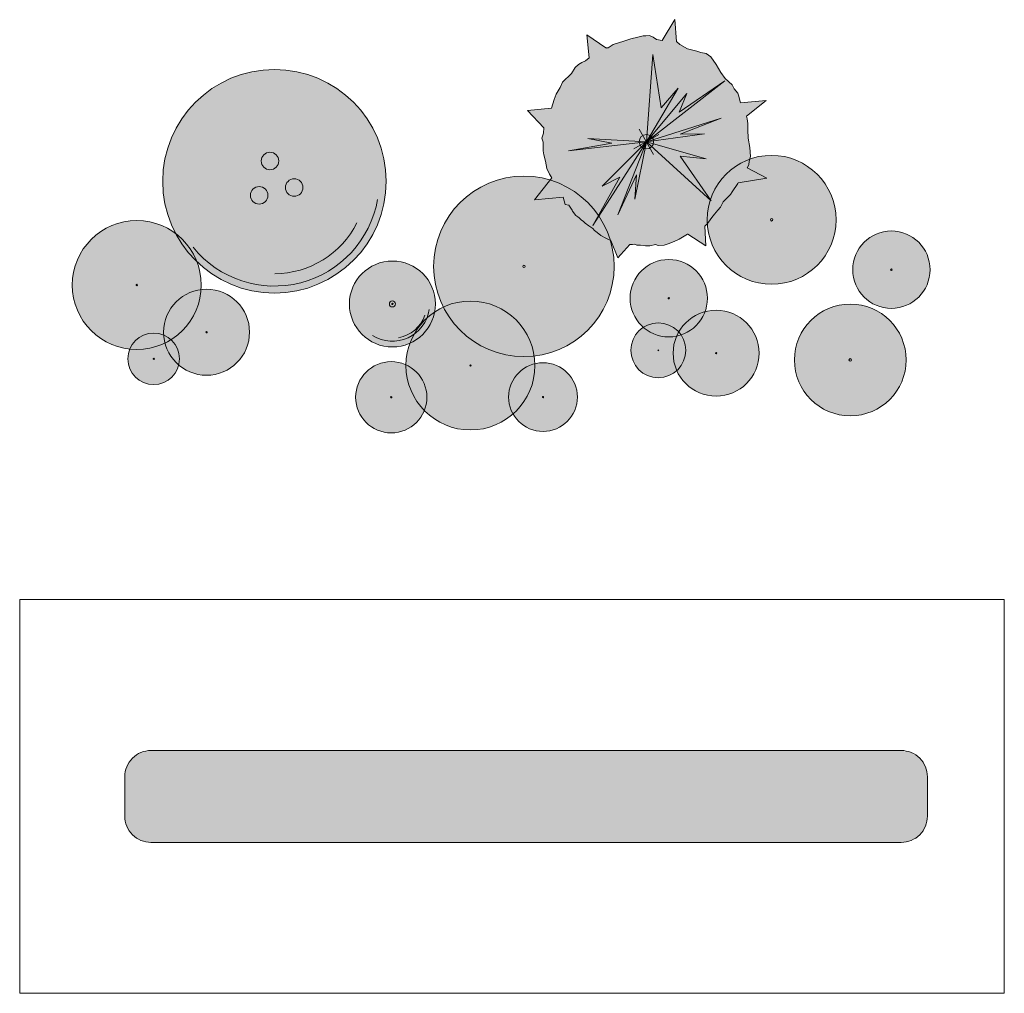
# Model space of a CAD drawing. Header units: millimetres. Extents: x 4385 to 11928, y 17253 to 36963.
# Tile 249 of 256: x 7856.02 to 7863.52, y 18756.39 to 18763.81. Entities that reach past the tile are written whole.
import ezdxf

# ---------------------------------------------------------------- set-up
doc = ezdxf.new("R2010")
doc.units = ezdxf.units.MM
doc.linetypes.add('ОЗЕЛ_Ботаническая_Р$0$CONTI', pattern=[0])
for name, color, linetype, lineweight, true_color in [('ОЗЕЛ_Ботаническая_Р$0$ГП_рамка', 7, 'Continuous', 15, 0x000000), ('ОЗЕЛ_Ботаническая_Р$0$ОЗЕЛ_растительность', 7, 'Continuous', 5, 0x000000), ('ОЗЕЛ_Ботаническая_Р$0$ОЗЕЛ_растительность_все блоки деревьев', 7, 'Continuous', 5, 0x000000), ('ОЗЕЛ_Ботаническая_Р$0$ОЗЕЛ_растительность_кустарники', 7, 'Continuous', 5, 0x000000)]:
    doc.layers.add(name, color=color, linetype=linetype, lineweight=lineweight, true_color=true_color)
doc.layers.add('ОЗЕЛ_Ботаническая_Р$0$ОЗЕЛ_растительность_заливка', color=7, linetype='Continuous', lineweight=0, true_color=0x000000, transparency=0.2)

# ---------------------------------------------------------------- blocks, each defined once
blk = doc.blocks.new('ОЗЕЛ_Ботаническая_Р$0$Диабло')
at = {"layer": 'ОЗЕЛ_Ботаническая_Р$0$ОЗЕЛ_растительность_заливка', "linetype": 'Continuous', "true_color": 0x6e212b, "transparency": 33554585}
h = blk.add_hatch(color=249, dxfattribs=at)
edge = h.paths.add_edge_path()
edge.add_arc((0, 0), 0.769, 0, 360)
at = {"layer": 'ОЗЕЛ_Ботаническая_Р$0$ОЗЕЛ_растительность'}
for radius in [0.769, 0.0533]:
    blk.add_circle((0, 0), radius, dxfattribs=at)
for radius, start, end in [(0.667, 238.003, 351.4949), (0.615, 280.3979, 340.689)]:
    blk.add_arc((0, 0), radius, start, end, dxfattribs=at)
at = {"layer": 'ОЗЕЛ_Ботаническая_Р$0$ОЗЕЛ_растительность_кустарники', "transparency": 33554687}
blk.add_circle((0, 0), 0.0119, dxfattribs=at)
blk = doc.blocks.new('ОЗЕЛ_Ботаническая_Р$0$Дерен')
at = {"layer": 'ОЗЕЛ_Ботаническая_Р$0$ОЗЕЛ_растительность_заливка', "true_color": 0xb7c072}
h = blk.add_hatch(color=63, dxfattribs=at)
h.paths.add_polyline_path([(-0.6, 0, 1), (0.6, 0, 1)])
h.paths.add_polyline_path([(0.011, 0, -1), (-0.011, 0, -1)], flags=0)
h.paths.add_polyline_path([(0.011, 0, 1), (-0.011, 0, 1)], flags=16)
blk.add_circle((0, 0), 0.6)
at = {"layer": 'ОЗЕЛ_Ботаническая_Р$0$ОЗЕЛ_растительность_кустарники', "transparency": 33554687}
blk.add_circle((0, 0), 0.0111, dxfattribs=at)
blk = doc.blocks.new('ОЗЕЛ_Ботаническая_Р$0$Жимолость татарская')
at = {"layer": 'ОЗЕЛ_Ботаническая_Р$0$ОЗЕЛ_растительность_заливка', "linetype": 'Continuous', "true_color": 0x7ca867}
h = blk.add_hatch(color=65, dxfattribs=at)
edge = h.paths.add_edge_path()
edge.add_arc((0, 0), 1.05, 0, 360)
at = {"layer": 'ОЗЕЛ_Ботаническая_Р$0$ОЗЕЛ_растительность_кустарники', "transparency": 33554687}
for radius in [1.05, 0.0139]:
    blk.add_circle((0, 0), radius, dxfattribs=at)
blk = doc.blocks.new('ОЗЕЛ_Ботаническая_Р$0$кизильник обыкновенный')
at = {"layer": 'ОЗЕЛ_Ботаническая_Р$0$ОЗЕЛ_растительность_заливка', "linetype": 'Continuous', "true_color": 0x2d5a2a}
h = blk.add_hatch(color=89, dxfattribs=at)
h.dxf.hatch_style = 1
edge = h.paths.add_edge_path()
edge.add_arc((0, 0), 0.5, 0, 360)
at = {"layer": 'ОЗЕЛ_Ботаническая_Р$0$ОЗЕЛ_растительность_кустарники', "transparency": 33554687}
for radius in [0.5, 0.00769]:
    blk.add_circle((0, 0), radius, dxfattribs=at)
blk = doc.blocks.new('ОЗЕЛ_Ботаническая_Р$0$чубушник')
at = {"layer": 'ОЗЕЛ_Ботаническая_Р$0$ОЗЕЛ_растительность_заливка', "linetype": 'Continuous', "true_color": 0x548e52}
h = blk.add_hatch(color=95, dxfattribs=at)
h.dxf.hatch_style = 1
edge = h.paths.add_edge_path()
edge.add_arc((0, 0), 0.45, 0, 360)
at = {"layer": 'ОЗЕЛ_Ботаническая_Р$0$ОЗЕЛ_растительность_кустарники', "transparency": 33554687}
for radius in [0.45, 0.00769]:
    blk.add_circle((0, 0), radius, dxfattribs=at)
blk = doc.blocks.new('ОЗЕЛ_Ботаническая_Р$0$дерен отпрыск')
at = {"layer": 'ОЗЕЛ_Ботаническая_Р$0$ОЗЕЛ_растительность_заливка', "linetype": 'Continuous', "true_color": 0x7ea758}
h = blk.add_hatch(color=65, dxfattribs=at)
edge = h.paths.add_edge_path()
edge.add_arc((0, 0), 0.75, 0, 360)
at = {"layer": 'ОЗЕЛ_Ботаническая_Р$0$ОЗЕЛ_растительность_кустарники', "transparency": 33554687}
for radius in [0.75, 0.00835]:
    blk.add_circle((0, 0), radius, dxfattribs=at)
blk = doc.blocks.new('ОЗЕЛ_Ботаническая_Р$0$рябинник сэм')
at = {"layer": 'ОЗЕЛ_Ботаническая_Р$0$ОЗЕЛ_растительность_заливка', "linetype": 'Continuous', "true_color": 0x99b74e}
h = blk.add_hatch(color=55, dxfattribs=at)
h.dxf.hatch_style = 1
edge = h.paths.add_edge_path()
edge.add_arc((0, 0), 0.4, 0, 360)
at = {"layer": 'ОЗЕЛ_Ботаническая_Р$0$ОЗЕЛ_растительность_кустарники', "transparency": 33554687}
for radius in [0.4, 0.00769]:
    blk.add_circle((0, 0), radius, dxfattribs=at)
blk = doc.blocks.new('ОЗЕЛ_Ботаническая_Р$0$сирень')
at = {"layer": 'ОЗЕЛ_Ботаническая_Р$0$ОЗЕЛ_растительность_заливка', "linetype": 'Continuous', "true_color": 0x29a300}
h = blk.add_hatch(color=84, dxfattribs=at)
edge = h.paths.add_edge_path()
edge.add_arc((0, 0), 0.65, 0, 360)
at = {"layer": 'ОЗЕЛ_Ботаническая_Р$0$ОЗЕЛ_растительность_кустарники', "transparency": 33554687}
for radius in [0.65, 0.0156]:
    blk.add_circle((0, 0), radius, dxfattribs=at)
blk = doc.blocks.new('ОЗЕЛ_Ботаническая_Р$0$спирея япон')
at = {"layer": 'ОЗЕЛ_Ботаническая_Р$0$ОЗЕЛ_растительность_заливка', "linetype": 'Continuous', "true_color": 0xd4dd8d}
h = blk.add_hatch(color=61, dxfattribs=at)
edge = h.paths.add_edge_path()
edge.add_arc((0, 0), 0.3, 0, 360)
at = {"layer": 'ОЗЕЛ_Ботаническая_Р$0$ОЗЕЛ_растительность_кустарники', "transparency": 33554687}
for radius in [0.3, 0.00769]:
    blk.add_circle((0, 0), radius, dxfattribs=at)
blk = doc.blocks.new('ОЗЕЛ_Ботаническая_Р$0$пятилисточник')
at = {"layer": 'ОЗЕЛ_Ботаническая_Р$0$ОЗЕЛ_растительность_заливка', "linetype": 'Continuous', "true_color": 0x6db455}
h = blk.add_hatch(color=75, dxfattribs=at)
edge = h.paths.add_edge_path()
edge.add_arc((0, 0), 0.77, 0, 360)
blk.add_circle((0, 0), 0.77)
at = {"layer": 'ОЗЕЛ_Ботаническая_Р$0$ОЗЕЛ_растительность_кустарники', "transparency": 33554687}
blk.add_circle((0, 0), 0.0111, dxfattribs=at)
blk = doc.blocks.new('ОЗЕЛ_Ботаническая_Р$0$спирея грефшейм')
at = {"layer": 'ОЗЕЛ_Ботаническая_Р$0$ОЗЕЛ_растительность_заливка', "linetype": 'Continuous', "true_color": 0x80a871}
h = blk.add_hatch(color=83, dxfattribs=at)
h.dxf.hatch_style = 1
edge = h.paths.add_edge_path()
edge.add_arc((0, 0), 0.5, 0, 360)
at = {"layer": 'ОЗЕЛ_Ботаническая_Р$0$ОЗЕЛ_растительность_кустарники', "transparency": 33554687}
for radius in [0.5, 0.00769]:
    blk.add_circle((0, 0), radius, dxfattribs=at)
blk = doc.blocks.new('ОЗЕЛ_Ботаническая_Р$0$бересклет крыл')
at = {"layer": 'ОЗЕЛ_Ботаническая_Р$0$ОЗЕЛ_растительность_заливка', "true_color": 0x639749}
h = blk.add_hatch(color=85, dxfattribs=at)
h.paths.add_polyline_path([(-0.6, 0, 1), (0.6, 0, 1)])
h.paths.add_polyline_path([(0.011, 0, -1), (-0.011, 0, -1)], flags=0)
h.paths.add_polyline_path([(-0.011, 0, 1), (0.011, 0, 1)], flags=16)
at = {"layer": 'ОЗЕЛ_Ботаническая_Р$0$ОЗЕЛ_растительность_кустарники'}
blk.add_circle((0, 0), 0.6, dxfattribs=at)
at = {"layer": 'ОЗЕЛ_Ботаническая_Р$0$ОЗЕЛ_растительность_кустарники', "transparency": 33554687}
blk.add_circle((0, 0), 0.0111, dxfattribs=at)
blk = doc.blocks.new('ОЗЕЛ_Ботаническая_Р$0$бересклет европ')
at = {"layer": 'ОЗЕЛ_Ботаническая_Р$0$ОЗЕЛ_растительность_заливка', "true_color": 0x639749}
h = blk.add_hatch(color=85, dxfattribs=at)
h.paths.add_polyline_path([(-0.6, 0, 1), (0.6, 0, 1)])
h.paths.add_polyline_path([(0.0111, 0, -1), (-0.0111, 0, -1)], flags=0)
h.paths.add_polyline_path([(0.0111, 0, 1), (-0.0111, 0, 1)], flags=16)
blk.add_circle((0, 0), 0.6)
at = {"layer": 'ОЗЕЛ_Ботаническая_Р$0$ОЗЕЛ_растительность_кустарники', "transparency": 33554687}
blk.add_circle((0, 0), 0.0111, dxfattribs=at)
blk = doc.blocks.new('ОЗЕЛ_Ботаническая_Р$0$пузыреплодник калинолистный')
at = {"layer": 'ОЗЕЛ_Ботаническая_Р$0$ОЗЕЛ_растительность_заливка', "linetype": 'Continuous', "true_color": 0x699358}
h = blk.add_hatch(color=75, dxfattribs=at)
edge = h.paths.add_edge_path()
edge.add_arc((0, 0), 0.75, 0, 360)
at = {"layer": 'ОЗЕЛ_Ботаническая_Р$0$ОЗЕЛ_растительность_кустарники', "transparency": 33554687}
for radius in [0.75, 0.00724]:
    blk.add_circle((0, 0), radius, dxfattribs=at)
blk = doc.blocks.new('ОЗЕЛ_Ботаническая_Р$0$дерево многоств')
at = {"layer": 'ОЗЕЛ_Ботаническая_Р$0$ОЗЕЛ_растительность_заливка', "linetype": 'Continuous', "true_color": 0x72a191, "transparency": 33554559}
h = blk.add_hatch(color=252, dxfattribs=at)
edge = h.paths.add_edge_path()
edge.add_arc((0, 0), 1.3, 0, 360)
at = {"layer": 'ОЗЕЛ_Ботаническая_Р$0$ОЗЕЛ_растительность_кустарники'}
h = blk.add_hatch(color=256, dxfattribs=at)
h.dxf.hatch_style = 1
edge = h.paths.add_edge_path()
edge.add_arc((-0.052, 0.236), 0.102, 0, 360)
h = blk.add_hatch(color=256, dxfattribs=at)
h.dxf.hatch_style = 1
edge = h.paths.add_edge_path()
edge.add_arc((0.23, -0.073), 0.102, 0, 360)
h = blk.add_hatch(color=256, dxfattribs=at)
h.dxf.hatch_style = 1
edge = h.paths.add_edge_path()
edge.add_arc((-0.178, -0.163), 0.102, 0, 360)
for centre, radius in [((0, 0), 1.3), ((-0.052, 0.236), 0.102), ((0.23, -0.073), 0.102), ((-0.178, -0.163), 0.102)]:
    blk.add_circle(centre, radius, dxfattribs=at)
at = {"layer": 'ОЗЕЛ_Ботаническая_Р$0$ОЗЕЛ_растительность_кустарники', "linetype": 'ОЗЕЛ_Ботаническая_Р$0$CONTI'}
blk.add_circle((0, 0), 1.3, dxfattribs=at)
at = {"layer": 'ОЗЕЛ_Ботаническая_Р$0$ОЗЕЛ_растительность_кустарники', "color": 129, "linetype": 'Continuous', "true_color": 0x2f463f, "transparency": 33554636}
for radius, start, end in [(1.219, 219.0619, 349.9851), (1.075, 270.1916, 333.2747)]:
    blk.add_arc((0, 0), radius, start, end, dxfattribs=at)
blk = doc.blocks.new('ОЗЕЛ_Ботаническая_Р$0$клен гиннала')
at = {"layer": 'ОЗЕЛ_Ботаническая_Р$0$ОЗЕЛ_растительность'}
h = blk.add_hatch(color=253, dxfattribs=at)
h.dxf.hatch_style = 1
edge = h.paths.add_edge_path()
edge.add_arc((0, 0), 0.0844, 0, 360)
at = {"layer": 'ОЗЕЛ_Ботаническая_Р$0$ОЗЕЛ_растительность_заливка', "linetype": 'Continuous', "true_color": 0x4e6426, "transparency": 33554585}
blk.add_hatch(color=59, dxfattribs=at).paths.add_polyline_path([(-0.472, 1.091), (-0.693, 1.244), (-0.664, 0.975), (-0.708, 0.941), (-0.752, 0.921), (-0.79, 0.899), (-0.829, 0.864), (-0.871, 0.795), (-0.974, 0.692), (-1.002, 0.631), (-1.049, 0.555), (-1.072, 0.492), (-1.105, 0.392), (-1.384, 0.362), (-1.194, 0.16), (-1.198, 0.099), (-1.215, 0.04), (-1.202, -0.007), (-1.201, -0.106), (-1.192, -0.152), (-1.172, -0.226), (-1.157, -0.313), (-1.128, -0.379), (-1.1, -0.422), (-1.303, -0.676), (-0.966, -0.646), (-0.944, -0.729), (-0.902, -0.737), (-0.864, -0.797), (-0.858, -0.807), (-0.821, -0.859), (-0.799, -0.874), (-0.78, -0.886), (-0.758, -0.91), (-0.73, -0.93), (-0.712, -0.948), (-0.669, -0.978), (-0.622, -1.01), (-0.602, -1.031), (-0.572, -1.055), (-0.53, -1.091), (-0.471, -1.121), (-0.44, -1.139), (-0.414, -1.148), (-0.333, -1.352), (-0.193, -1.196), (-0.176, -1.196), (-0.163, -1.197), (-0.136, -1.191), (-0.109, -1.203), (-0.07, -1.204), (-0.011, -1.212), (0.039, -1.211), (0.107, -1.196), (0.137, -1.206), (0.208, -1.203), (0.255, -1.189), (0.323, -1.16), (0.38, -1.133), (0.477, -1.074), (0.482, -1.076), (0.693, -1.211), (0.682, -0.981), (0.706, -0.955), (0.724, -0.935), (0.762, -0.882), (0.794, -0.842), (0.832, -0.797), (0.863, -0.762), (0.892, -0.701), (0.979, -0.615), (0.998, -0.582), (1.066, -0.485), (1.068, -0.48), (1.403, -0.423), (1.171, -0.304), (1.194, -0.268), (1.196, -0.226), (1.211, -0.172), (1.204, -0.068), (1.183, 0.043), (1.181, 0.137), (1.182, 0.211), (1.171, 0.268), (1.164, 0.296), (1.394, 0.479), (1.097, 0.453), (1.072, 0.543), (1.063, 0.565), (1.023, 0.615), (0.998, 0.66), (0.917, 0.737), (0.866, 0.804), (0.814, 0.897), (0.75, 0.988), (0.696, 1.026), (0.634, 1.037), (0.588, 1.052), (0.479, 1.081), (0.388, 1.13), (0.352, 1.164), (0.331, 1.42), (0.184, 1.178), (0.119, 1.188), (0.079, 1.215), (0.037, 1.237), (-0.006, 1.231), (-0.036, 1.232), (-0.098, 1.215), (-0.181, 1.196), (-0.262, 1.168), (-0.324, 1.152), (-0.385, 1.131), (-0.444, 1.094), (-0.467, 1.09), (-0.444, 1.094), (-0.455, 1.092)])
at = {"layer": 'ОЗЕЛ_Ботаническая_Р$0$ОЗЕЛ_растительность'}
for p, q in [((0.077, 1.016), (0, 0)), ((0.172, 0.394), (0.077, 1.016)), ((0.913, 0.708), (0, 0)), ((0.383, 0.344), (0.913, 0.708)), ((0, 0), (0.371, 0.622)), ((0.371, 0.622), (0.172, 0.394)), ((0, 0), (0.469, 0.561)), ((0.469, 0.561), (0.383, 0.344)), ((0.869, 0.273), (0, 0)), ((0.392, 0.089), (0.869, 0.273)), ((0.083, -0.147), (-0.083, 0.147)), ((-0.682, 0.037), (-0.402, -0.015)), ((0, 0), (-0.682, 0.037)), ((-0.33, -0.849), (0, 0)), ((-0.147, -0.083), (0.147, 0.083)), ((0, 0), (-0.135, -0.67)), ((0, 0), (0.677, 0.09)), ((0.677, 0.09), (0.392, 0.089)), ((-0.904, -0.108), (0, 0)), ((-0.402, -0.015), (-0.904, -0.108)), ((-0.622, -0.974), (0, 0)), ((0, 0), (-0.516, -0.518)), ((0.752, -0.687), (0, 0)), ((0, 0), (0.696, -0.199)), ((0.395, -0.169), (0.752, -0.687)), ((0.696, -0.199), (0.395, -0.169)), ((-0.308, -0.412), (-0.622, -0.974)), ((-0.516, -0.518), (-0.308, -0.412)), ((-0.115, -0.386), (-0.33, -0.849)), ((-0.135, -0.67), (-0.115, -0.386))]:
    blk.add_line(p, q, dxfattribs=at)
blk.add_lwpolyline([(-0.472, 1.091), (-0.693, 1.244), (-0.664, 0.975), (-0.708, 0.941), (-0.752, 0.921), (-0.79, 0.899), (-0.829, 0.864), (-0.871, 0.795), (-0.974, 0.692), (-1.002, 0.631), (-1.049, 0.555), (-1.072, 0.492), (-1.105, 0.392), (-1.384, 0.362), (-1.194, 0.16), (-1.198, 0.099), (-1.215, 0.04), (-1.202, -0.007), (-1.201, -0.106), (-1.192, -0.152), (-1.172, -0.226), (-1.157, -0.313), (-1.128, -0.379), (-1.1, -0.422), (-1.303, -0.676), (-0.966, -0.646), (-0.944, -0.729), (-0.902, -0.737), (-0.864, -0.797), (-0.858, -0.807), (-0.821, -0.859), (-0.799, -0.874), (-0.78, -0.886), (-0.758, -0.91), (-0.73, -0.93), (-0.712, -0.948), (-0.669, -0.978), (-0.622, -1.01), (-0.602, -1.031), (-0.572, -1.055), (-0.53, -1.091), (-0.471, -1.121), (-0.44, -1.139), (-0.414, -1.148), (-0.333, -1.352), (-0.193, -1.196), (-0.176, -1.196), (-0.163, -1.197), (-0.136, -1.191), (-0.109, -1.203), (-0.07, -1.204), (-0.011, -1.212), (0.039, -1.211), (0.107, -1.196), (0.137, -1.206), (0.208, -1.203), (0.255, -1.189), (0.323, -1.16), (0.38, -1.133), (0.477, -1.074), (0.482, -1.076), (0.693, -1.211), (0.682, -0.981), (0.706, -0.955), (0.724, -0.935), (0.762, -0.882), (0.794, -0.842), (0.832, -0.797), (0.863, -0.762), (0.892, -0.701), (0.979, -0.615), (0.998, -0.582), (1.066, -0.485), (1.068, -0.48), (1.403, -0.423), (1.171, -0.304), (1.194, -0.268), (1.196, -0.226), (1.211, -0.172), (1.204, -0.068), (1.183, 0.043), (1.181, 0.137), (1.182, 0.211), (1.171, 0.268), (1.164, 0.296), (1.394, 0.479), (1.097, 0.453), (1.072, 0.543), (1.063, 0.565), (1.023, 0.615), (0.998, 0.66), (0.917, 0.737), (0.866, 0.804), (0.814, 0.897), (0.75, 0.988), (0.696, 1.026), (0.634, 1.037), (0.588, 1.052), (0.479, 1.081), (0.388, 1.13), (0.352, 1.164), (0.331, 1.42), (0.184, 1.178), (0.119, 1.188), (0.079, 1.215), (0.037, 1.237), (-0.006, 1.231), (-0.036, 1.232), (-0.098, 1.215), (-0.181, 1.196), (-0.262, 1.168), (-0.324, 1.152), (-0.385, 1.131), (-0.444, 1.094), (-0.467, 1.09), (-0.444, 1.094), (-0.455, 1.092)], close=True, dxfattribs=at)
blk.add_circle((0, 0), 0.0844, dxfattribs=at)
at = {"layer": 'ОЗЕЛ_Ботаническая_Р$0$ОЗЕЛ_растительность_кустарники', "transparency": 33554687}
blk.add_circle((0, 0), 0.00933, dxfattribs=at)
blk = doc.blocks.new('ОЗЕЛ_Ботаническая_Р')
at = {"layer": 'ОЗЕЛ_Ботаническая_Р$0$ОЗЕЛ_растительность_заливка', "linetype": 'Continuous', "true_color": 0x5c824a}
h = blk.add_hatch(color=77, dxfattribs=at)
edge = h.paths.add_edge_path()
edge.add_line((7862.9342, 18758.0405), (7862.9342, 18757.7405))
edge.add_arc((7862.7342, 18757.7405), 0.2, 270, 360, ccw=False)
edge.add_line((7862.7342, 18757.5405), (7857.0199, 18757.5405))
edge.add_arc((7857.0199, 18757.7405), 0.2, 180, 270, ccw=False)
edge.add_line((7856.8199, 18757.7405), (7856.8199, 18758.0405))
edge.add_arc((7857.0199, 18758.0405), 0.2, 90, 180, ccw=False)
edge.add_line((7857.0199, 18758.2405), (7862.7342, 18758.2405))
edge.add_arc((7862.7342, 18758.0405), 0.2, 0, 90, ccw=False)
at = {"layer": 'ОЗЕЛ_Ботаническая_Р$0$ГП_рамка', "color": 7, "true_color": 0xffffff}
blk.add_lwpolyline([(7856.0199, 18759.3936), (7863.5199, 18759.3936), (7863.5199, 18756.3936), (7856.0199, 18756.3936)], close=True, dxfattribs=at)
at = {"layer": 'ОЗЕЛ_Ботаническая_Р$0$ОЗЕЛ_растительность', "transparency": 33554687}
blk.add_lwpolyline([(7862.9342, 18758.0431), (7862.9342, 18757.7431, -0.414214), (7862.7342, 18757.5431), (7857.0199, 18757.5431, -0.414214), (7856.8199, 18757.7431), (7856.8199, 18758.0431, -0.414214), (7857.0199, 18758.2431), (7862.7342, 18758.2431, -0.414214)], format="xyb", close=True, dxfattribs=at)
at = {"layer": 'ОЗЕЛ_Ботаническая_Р$0$ОЗЕЛ_растительность_все блоки деревьев', "xscale": 0.6547900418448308, "yscale": 0.6547900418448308, "zscale": 0.6547900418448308}
blk.add_blockref('ОЗЕЛ_Ботаническая_Р$0$клен гиннала', (7860.7933, 18762.8808), dxfattribs=at)
at = {"layer": 'ОЗЕЛ_Ботаническая_Р$0$ОЗЕЛ_растительность_кустарники', "xscale": 0.6547900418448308, "yscale": 0.6547900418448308, "zscale": 0.6547900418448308}
for name, p in [('ОЗЕЛ_Ботаническая_Р$0$дерево многоств', (7857.9603, 18762.5794)), ('ОЗЕЛ_Ботаническая_Р$0$Жимолость татарская', (7859.8603, 18761.931)), ('ОЗЕЛ_Ботаническая_Р$0$дерен отпрыск', (7856.9118, 18761.7892)), ('ОЗЕЛ_Ботаническая_Р$0$спирея грефшейм', (7857.4433, 18761.4294)), ('ОЗЕЛ_Ботаническая_Р$0$пузыреплодник калинолистный', (7859.4533, 18761.1759)), ('ОЗЕЛ_Ботаническая_Р$0$сирень', (7862.3467, 18761.2183)), ('ОЗЕЛ_Ботаническая_Р$0$спирея япон', (7857.0405, 18761.2269)), ('ОЗЕЛ_Ботаническая_Р$0$рябинник сэм', (7860.006, 18760.9356))]:
    blk.add_blockref(name, p, dxfattribs=at)
at = {"layer": 'ОЗЕЛ_Ботаническая_Р$0$ОЗЕЛ_растительность_кустарники', "transparency": 33554687}
for name, p, xscale, yscale, zscale, rotation in [('ОЗЕЛ_Ботаническая_Р$0$бересклет европ', (7861.7474, 18762.2859), 0.8184922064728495, 0.8184922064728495, 0.8184922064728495, 0.193219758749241), ('ОЗЕЛ_Ботаническая_Р$0$пятилисточник', (7860.8843, 18761.292), 0.2713321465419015, 0.2713321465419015, 0.2713321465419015, 327.8121935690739)]:
    blk.add_blockref(name, p, dxfattribs=dict(at, xscale=xscale, yscale=yscale, zscale=zscale, rotation=rotation))
for name, p, xscale, yscale, zscale in [('ОЗЕЛ_Ботаническая_Р$0$Дерен', (7862.6595, 18761.906), 0.4910925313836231, 0.4910925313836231, 0.4910925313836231), ('ОЗЕЛ_Ботаническая_Р$0$Диабло', (7858.8589, 18761.6448), 0.4256135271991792, 0.4256135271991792, 0.4256135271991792), ('ОЗЕЛ_Ботаническая_Р$0$бересклет крыл', (7858.8502, 18760.934), 0.4522202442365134, 0.4522202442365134, 0.4522202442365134)]:
    blk.add_blockref(name, p, dxfattribs=dict(at, xscale=xscale, yscale=yscale, zscale=zscale))
at = {"layer": 'ОЗЕЛ_Ботаническая_Р$0$ОЗЕЛ_растительность_кустарники', "xscale": 0.6547900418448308, "yscale": 0.6547900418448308, "zscale": 0.6547900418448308, "rotation": 327.8121935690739}
for name, p in [('ОЗЕЛ_Ботаническая_Р$0$чубушник', (7860.9638, 18761.6886)), ('ОЗЕЛ_Ботаническая_Р$0$кизильник обыкновенный', (7861.3245, 18761.2698))]:
    blk.add_blockref(name, p, dxfattribs=at)

msp = doc.modelspace()

# ---------------------------------------------------------------- block references
msp.add_blockref('ОЗЕЛ_Ботаническая_Р', (0, 0))

doc.saveas('drawing.dxf')
